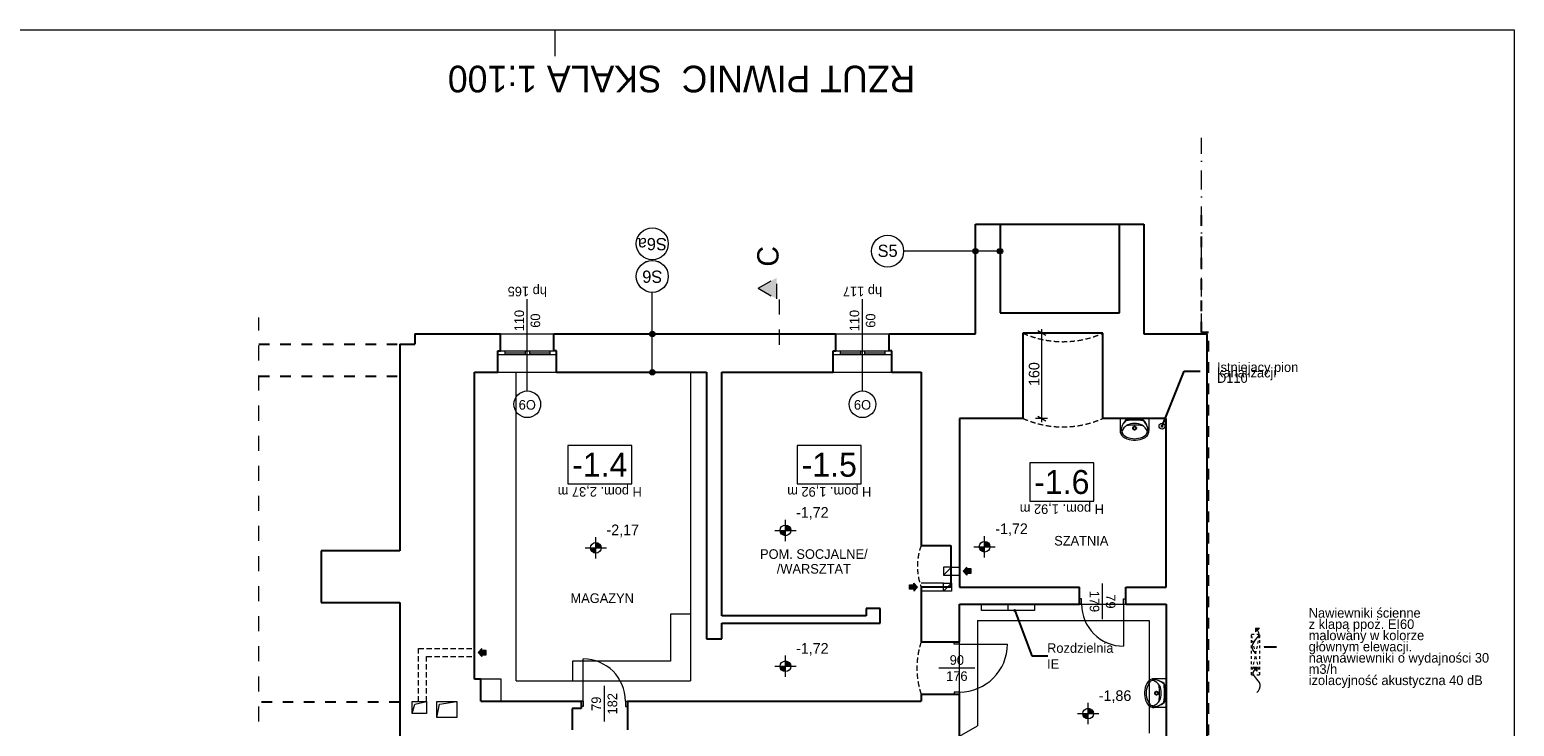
# Model space of a CAD drawing. Extents: x -145259 to -66341, y -2316 to 227384.
# Tile 16 of 143: x -95115 to -67259, y 14310 to 27384. Entities that reach past the tile are written whole.
import ezdxf

# ---------------------------------------------------------------- set-up
doc = ezdxf.new("R2010")
doc.units = 0
doc.header["$MEASUREMENT"] = 0
for name, pattern in [('Dashed', [564.444447, 282.222223, -282.222223]), ('Dot & Dashed', [670.277762, 352.777767, -176.388884, 0, -141.111112]), ('Hidden Line', [100, 50, -50]), ('Krawędzie ukryte', [150, 100, -50]), ('Przerywana', [400, 200, -200])]:
    doc.linetypes.add(name, pattern=pattern)
for name, color, linetype in [('A-Okna', 7, 'Continuous'), ('Arch opisy', 7, 'Continuous'), ('Arch wymiary', 7, 'Continuous'), ('INWENT RZĘDNE', 7, 'Continuous'), ('INWENT wyposarzenie', 7, 'Continuous')]:
    doc.layers.add(name, color=color, linetype=linetype)
for name, color, linetype, lineweight in [('A-Okna_Nr_Pióra__21', 7, 'Continuous', 13), ('A-Okna_Nr_Pióra__5', 7, 'Continuous', 13), ('Arch opisy okien_Nr_Pióra__21', 7, 'Continuous', 13), ('Arch opisy_Nr_Pióra__1', 7, 'Continuous', 25), ('Arch opisy_Nr_Pióra__21', 7, 'Continuous', 13), ('arch przekroje_Nr_Pióra__21', 7, 'Continuous', 13), ('arch przekroje_Nr_Pióra__5', 7, 'Continuous', 13), ('ARCH TABELA_Nr_Pióra__21', 7, 'Continuous', 13), ('Arch wymiary_Nr_Pióra__21', 7, 'Continuous', 13), ('INSTALACJA IE_Nr_Pióra__20', 1, 'Continuous', 20), ('Inwent kominy_Nr_Pióra__21', 7, 'Continuous', 13), ('INWENT OPISY_Nr_Pióra__21', 7, 'Continuous', 13), ('INWENT RZĘDNE_Nr_Pióra__21', 7, 'Continuous', 13), ('INWENT wyposarzenie_Nr_Pióra__21', 7, 'Continuous', 13), ('INWENT. DRZWI_Nr_Pióra__21', 7, 'Continuous', 13), ('INWENT. OKNA_Nr_Pióra__21', 7, 'Continuous', 13), ('INWENT.ŚCIANY_Nr_Pióra__1', 7, 'Continuous', 25), ('INWENT.ŚCIANY_Nr_Pióra__20', 1, 'Continuous', 20), ('INWENT.ŚCIANY_Nr_Pióra__21', 7, 'Continuous', 13), ('Istniejące schody_Nr_Pióra__21', 7, 'Continuous', 13)]:
    doc.layers.add(name, color=color, linetype=linetype, lineweight=lineweight)
doc.layers.add('INWENT kanalizacja_Nr_Pióra__118', color=7, linetype='Continuous', lineweight=13, true_color=0x573938)
doc.styles.add('GENERATED_STYLE_2', font='txt')
doc.styles.add('GENERATED_STYLE_4', font='txt')
doc.styles.add('GENERATED_STYLE_5', font='txt')
doc.styles.add('GENERATED_STYLE_6', font='txt')
doc.styles.add('GENERATED_STYLE_7', font='txt')
doc.styles.add('GENERATED_STYLE_8', font='txt')
doc.dimstyles.new('GENERATED_STYLE__10', dxfattribs={"dimtxt": 0.18, "dimasz": 7.6, "dimexe": 0.18, "dimexo": 0.0625, "dimgap": 0.09, "dimtad": 0, "dimtih": 1, "dimtoh": 1, "dimdec": 4, "dimzin": 0, "dimdsep": 46, "dimcen": 0.09, "dimadec": 0, "dimazin": 0, "dimtfac": 1, "dimtdec": 4, "dimtmove": 0, "dimatfit": 3, "dimldrblk": 'ARROWHEAD_0', "dimfxl": 0, "dimtolj": 1, "dimtzin": 0, "dimarcsym": 0})
doc.dimstyles.new('GENERATED_STYLE__5', dxfattribs={"dimtxt": 200, "dimasz": 114, "dimexe": 0.18, "dimexo": 0, "dimgap": 0.09, "dimtad": 1, "dimdec": 0, "dimlfac": 0.1, "dimzin": 0, "dimdsep": 46, "dimtxsty": 'GENERATED_STYLE_2', "dimblk": 'ARROWHEAD_2', "dimblk1": 'ARROWHEAD_2', "dimblk2": 'ARROWHEAD_2', "dimcen": 0.09, "dimclrd": 7, "dimclre": 7, "dimclrt": 7, "dimazin": 0, "dimtfac": 1, "dimtdec": 4, "dimtmove": 0, "dimatfit": 3, "dimfxl": 0, "dimtolj": 1, "dimtzin": 0, "dimarcsym": 0})
doc.dimstyles.new('GENERATED_STYLE__9', dxfattribs={"dimtxt": 0.18, "dimasz": 109.44, "dimexe": 0.18, "dimexo": 0.0625, "dimgap": 0.09, "dimtad": 0, "dimtih": 1, "dimtoh": 1, "dimdec": 4, "dimzin": 0, "dimdsep": 46, "dimcen": 0.09, "dimadec": 0, "dimazin": 0, "dimtfac": 1, "dimtdec": 4, "dimtmove": 0, "dimatfit": 3, "dimldrblk": 'ARROWHEAD_11', "dimfxl": 0, "dimtolj": 1, "dimtzin": 0, "dimarcsym": 0})

# ---------------------------------------------------------------- blocks, each defined once
blk = doc.blocks.new('Symbol Umywalka 14_22', base_point=(-74654, 19679))
at = {"layer": 'INWENT wyposarzenie_Nr_Pióra__21', "linetype": 'Continuous'}
for p, q in [((-74654, 20089), (-74114, 20089)), ((-74654, 20089), (-74654, 19860)), ((-74299, 20089), (-74469, 20089)), ((-74114, 20089), (-74114, 19860)), ((-74401, 19905), (-74429, 19905)), ((-74384, 19951), (-74384, 19922)), ((-74384, 19889), (-74384, 19860)), ((-74338, 19905), (-74367, 19905))]:
    blk.add_line(p, q, dxfattribs=at)
for radius in [35, 25]:
    blk.add_circle((-74384, 19905), radius, dxfattribs=at)
for centre, radius, start, end in [((-74528, 20017), 45, 102.694, 140.6648), ((-74389, 19402), 676, 89.4897, 102.694), ((-74379, 19402), 676, 77.2285, 90.4328), ((-74239, 20017), 45, 39.2578, 77.2285), ((-74517, 19854), 137, 177.5448, 231.2546), ((-74300, 19830), 340, 140.6648, 180.9072), ((-74335, 19829), 305, 138.5245, 180.6767), ((-74397, 19758), 241, 122.8442, 158.4481), ((-74540, 19840), 80.9, 176.0694, 229.1984), ((-74407, 20006), 293, 230.7149, 260.0022), ((-74530, 20001), 45, 97.8304, 138.5245), ((-74379, 18902), 1154, 90.245, 97.8304), ((-74384, 18978), 985, 81.1796, 98.8266), ((-74403, 19754), 241, 85.394, 121.0561), ((-74390, 18902), 1154, 82.0921, 89.6775), ((-74364, 19754), 241, 58.9439, 94.606), ((-74360, 20006), 293, 279.9978, 309.2851), ((-74371, 19758), 241, 21.5519, 57.1558), ((-74238, 20001), 45, 41.398, 82.0921), ((-74467, 19831), 340, 359.0153, 39.2578), ((-74433, 19829), 305, 359.2458, 41.398), ((-74228, 19840), 80.9, 310.8016, 3.9306), ((-74251, 19854), 137, 308.7454, 2.4552), ((-74469, 19913), 213, 231.3152, 242.8429), ((-74370, 20122), 444, 243.7403, 265.7948), ((-74384, 20025), 317, 256.4334, 283.5666), ((-74384, 19949), 270, 265.9876, 274.0124), ((-74397, 20122), 444, 274.2052, 296.2597), ((-74298, 19913), 213, 297.1571, 308.6848)]:
    blk.add_arc(centre, radius, start, end, dxfattribs=at)
blk = doc.blocks.new('Symbol Umywalka 14_23', base_point=(-74199, 15204))
at = {"layer": 'INWENT wyposarzenie_Nr_Pióra__21', "linetype": 'Continuous'}
for p, q in [((-73789, 15204), (-74017, 15204)), ((-73789, 15204), (-73789, 14664)), ((-73989, 14934), (-74017, 14934)), ((-73972, 14950), (-73972, 14979)), ((-73972, 14888), (-73972, 14917)), ((-73927, 14934), (-73955, 14934)), ((-73789, 14849), (-73789, 15019)), ((-73789, 14664), (-74017, 14664))]:
    blk.add_line(p, q, dxfattribs=at)
for radius in [35, 25]:
    blk.add_circle((-73972, 14934), radius, dxfattribs=at)
for centre, radius, start, end in [((-73755, 14920), 444, 153.7403, 175.7948), ((-73871, 14957), 293, 140.7149, 170.0022), ((-73964, 15019), 213, 141.3152, 152.8429), ((-74023, 15066), 137, 87.5448, 141.2546), ((-74037, 15090), 80.9, 86.0694, 139.1984), ((-74049, 14885), 305, 48.5245, 90.6767), ((-74047, 14850), 340, 50.6648, 90.9072), ((-74120, 14946), 241, 32.8442, 68.4481), ((-74899, 14934), 985, 351.1796, 8.8266), ((-74124, 14953), 241, 355.394, 31.0561), ((-73876, 15080), 45, 7.8304, 48.5245), ((-73860, 15078), 45, 12.694, 50.6648), ((-74975, 14928), 1154, 0.245, 7.8304), ((-74476, 14939), 676, 359.4897, 12.694), ((-73929, 14934), 270, 175.9876, 184.0124), ((-73755, 14947), 444, 184.2052, 206.2597), ((-73852, 14934), 317, 166.4334, 193.5666), ((-73871, 14910), 293, 189.9978, 219.2851), ((-74120, 14921), 241, 291.5519, 327.1558), ((-74124, 14914), 241, 328.9439, 4.606), ((-73877, 14788), 45, 311.398, 352.0921), ((-74975, 14940), 1154, 352.0921, 359.6775), ((-73860, 14789), 45, 309.2578, 347.2285), ((-74476, 14928), 676, 347.2285, 0.4328), ((-73964, 14848), 213, 207.1571, 218.6848), ((-74023, 14801), 137, 218.7454, 272.4552), ((-74037, 14778), 80.9, 220.8016, 273.9306), ((-74047, 15017), 340, 269.0153, 309.2578), ((-74049, 14983), 305, 269.2458, 311.398)]:
    blk.add_arc(centre, radius, start, end, dxfattribs=at)
blk = doc.blocks.new('Linia_41', base_point=(-76909, 23228))
at = {"layer": 'Arch opisy_Nr_Pióra__21', "linetype": 'Continuous'}
for points in [[(-77319, 23228), (-77323, 23247), (-77333, 23263), (-77350, 23274), (-77369, 23278), (-77388, 23274), (-77404, 23263), (-77415, 23247), (-77419, 23228), (-77415, 23209), (-77404, 23192), (-77388, 23181), (-77369, 23178), (-77350, 23181), (-77333, 23192), (-77323, 23209)], [(-76859, 23228), (-76863, 23247), (-76873, 23263), (-76890, 23274), (-76909, 23278), (-76928, 23274), (-76944, 23263), (-76955, 23247), (-76959, 23228), (-76955, 23209), (-76944, 23192), (-76928, 23181), (-76909, 23178), (-76890, 23181), (-76873, 23192), (-76863, 23209)]]:
    blk.add_hatch(color=256, dxfattribs=at).paths.add_polyline_path(points, flags=0)
blk.add_line((-76959, 23228), (-77319, 23228), dxfattribs=at)
for centre in [(-77369, 23228), (-76909, 23228)]:
    blk.add_circle(centre, 50, dxfattribs=at)
blk = doc.blocks.new('Linia_42', base_point=(-77369, 23228))
at = {"layer": 'Arch opisy_Nr_Pióra__21', "linetype": 'Continuous'}
blk.add_line((-77369, 23228), (-78718, 23228), dxfattribs=at)
blk.add_circle((-79018, 23228), 300, dxfattribs=at)
blk = doc.blocks.new('Linia_46', base_point=(-83433, 20954))
at = {"layer": 'Arch opisy_Nr_Pióra__21', "linetype": 'Continuous'}
for points in [[(-83383, 21674), (-83387, 21693), (-83398, 21709), (-83414, 21720), (-83433, 21724), (-83452, 21720), (-83468, 21709), (-83479, 21693), (-83483, 21674), (-83479, 21654), (-83468, 21638), (-83452, 21627), (-83433, 21624), (-83414, 21627), (-83398, 21638), (-83387, 21654)], [(-83383, 20954), (-83387, 20973), (-83398, 20989), (-83414, 21000), (-83433, 21004), (-83452, 21000), (-83468, 20989), (-83479, 20973), (-83483, 20954), (-83479, 20934), (-83468, 20918), (-83452, 20907), (-83433, 20904), (-83414, 20907), (-83398, 20918), (-83387, 20934)]]:
    blk.add_hatch(color=256, dxfattribs=at).paths.add_polyline_path(points, flags=0)
blk.add_line((-83433, 21004), (-83433, 21624), dxfattribs=at)
for centre in [(-83433, 21674), (-83433, 20954)]:
    blk.add_circle(centre, 50, dxfattribs=at)
blk = doc.blocks.new('Linia_47', base_point=(-83433, 22754))
at = {"layer": 'Arch opisy_Nr_Pióra__21', "linetype": 'Continuous'}
blk.add_line((-83433, 23054), (-83433, 23066), dxfattribs=at)
for centre in [(-83433, 23366), (-83433, 22754)]:
    blk.add_circle(centre, 300, dxfattribs=at)
blk = doc.blocks.new('Linia_48', base_point=(-83433, 21674))
at = {"layer": 'Arch opisy_Nr_Pióra__21', "linetype": 'Continuous'}
blk.add_line((-83433, 21674), (-83433, 22454), dxfattribs=at)
blk.add_circle((-83433, 22754), 300, dxfattribs=at)
blk = doc.blocks.new('Krzywa_11', base_point=(-72089, 14945))
at = {"layer": 'A-Okna_Nr_Pióra__21', "linetype": 'Continuous'}
blk.add_hatch(color=256, dxfattribs=at).paths.add_polyline_path([(-72089, 15416), (-72089, 15345), (-72160, 15416)], flags=0)
for p, q in [((-72089, 15416), (-72160, 15416)), ((-72089, 15345), (-72160, 15416)), ((-72089, 15416), (-72089, 15345))]:
    blk.add_line(p, q, dxfattribs=at)
at = {"layer": 'A-Okna_Nr_Pióra__5', "linetype": 'Continuous', "flags": 128}
blk.add_lwpolyline([(-72089, 14945), (-72060, 14977), (-72038, 15012), (-72026, 15056), (-72029, 15095), (-72042, 15131), (-72089, 15196), (-72148, 15269), (-72156, 15301), (-72152, 15331), (-72124, 15381)], dxfattribs=at)
blk = doc.blocks.new('Krzywa_12', base_point=(-72113, 15681))
at = {"layer": 'A-Okna_Nr_Pióra__21', "linetype": 'Continuous'}
blk.add_hatch(color=256, dxfattribs=at).paths.add_polyline_path([(-72113, 16152), (-72042, 16152), (-72113, 16081)], flags=0)
for p, q in [((-72113, 16152), (-72042, 16152)), ((-72113, 16152), (-72113, 16081)), ((-72042, 16152), (-72113, 16081))]:
    blk.add_line(p, q, dxfattribs=at)
at = {"layer": 'A-Okna_Nr_Pióra__5', "linetype": 'Continuous', "flags": 128}
blk.add_lwpolyline([(-72113, 15681), (-72142, 15712), (-72164, 15748), (-72176, 15792), (-72173, 15831), (-72160, 15867), (-72113, 15932), (-72054, 16005), (-72046, 16037), (-72050, 16067), (-72078, 16117)], dxfattribs=at)
blk = doc.blocks.new('*D1378')
at = {"layer": 'Arch wymiary_Nr_Pióra__21', "linetype": 'Continuous'}
for p, q in [((-76052, 21645), (-76202, 21732)), ((-76127, 21689), (-76127, 21762)), ((-76015, 21689), (-76240, 21689)), ((-76127, 20089), (-76127, 21689)), ((-76015, 20089), (-76240, 20089)), ((-76202, 20132), (-76052, 20045)), ((-76127, 20015), (-76127, 20089))]:
    blk.add_line(p, q, dxfattribs=at)
at = {"layer": 'Arch wymiary_Nr_Pióra__21', "insert": (-76167, 20697), "char_height": 200, "attachment_point": 7, "rotation": 90, "style": 'GENERATED_STYLE_2'}
blk.add_mtext('{160}', dxfattribs=at)
blk = doc.blocks.new('ARROWHEAD_2')
at = {"color": 0, "linetype": 'Continuous', "lineweight": 0}
for p, q in [((0, 0), (-1, 0)), ((-0.38, -0.66), (0.38, 0.66))]:
    blk.add_line(p, q, dxfattribs=at)
blk = doc.blocks.new('Koty wysokościowe_10', base_point=(-75255, 14549))
at = {"layer": 'INWENT RZĘDNE_Nr_Pióra__21', "linetype": 'Continuous'}
for points in [[(-75255, 14549), (-75355, 14549), (-75347, 14510), (-75325, 14478), (-75293, 14456), (-75255, 14449)], [(-75255, 14549), (-75155, 14549), (-75162, 14587), (-75184, 14619), (-75216, 14641), (-75255, 14649)]]:
    blk.add_hatch(color=256, dxfattribs=at).paths.add_polyline_path(points, flags=0)
for p, q in [((-75455, 14549), (-75055, 14549)), ((-75255, 14349), (-75255, 14749))]:
    blk.add_line(p, q, dxfattribs=at)
blk.add_circle((-75255, 14549), 100, dxfattribs=at)
at = {"layer": 'INWENT RZĘDNE_Nr_Pióra__21', "insert": (-75055, 14749), "char_height": 200, "attachment_point": 7, "style": 'GENERATED_STYLE_2'}
blk.add_mtext('{-1,86}', dxfattribs=at)
blk = doc.blocks.new('Koty wysokościowe_13', base_point=(-77197, 17681))
at = {"layer": 'INWENT RZĘDNE_Nr_Pióra__21', "linetype": 'Continuous'}
for points in [[(-77197, 17681), (-77297, 17681), (-77289, 17642), (-77268, 17610), (-77235, 17588), (-77197, 17581)], [(-77197, 17681), (-77097, 17681), (-77105, 17719), (-77126, 17751), (-77159, 17773), (-77197, 17781)]]:
    blk.add_hatch(color=256, dxfattribs=at).paths.add_polyline_path(points, flags=0)
for p, q in [((-77197, 17481), (-77197, 17881)), ((-77397, 17681), (-76997, 17681))]:
    blk.add_line(p, q, dxfattribs=at)
blk.add_circle((-77197, 17681), 100, dxfattribs=at)
at = {"layer": 'INWENT RZĘDNE_Nr_Pióra__21', "insert": (-76997, 17881), "char_height": 200, "attachment_point": 7, "style": 'GENERATED_STYLE_2'}
blk.add_mtext('{-1,72}', dxfattribs=at)
blk = doc.blocks.new('Koty wysokościowe_14', base_point=(-80935, 15436))
at = {"layer": 'INWENT RZĘDNE_Nr_Pióra__21', "linetype": 'Continuous'}
for points in [[(-80935, 15436), (-81035, 15436), (-81028, 15398), (-81006, 15365), (-80974, 15344), (-80935, 15336)], [(-80935, 15436), (-80835, 15436), (-80843, 15474), (-80865, 15507), (-80897, 15528), (-80935, 15536)]]:
    blk.add_hatch(color=256, dxfattribs=at).paths.add_polyline_path(points, flags=0)
for p, q in [((-80935, 15236), (-80935, 15636)), ((-81135, 15436), (-80735, 15436))]:
    blk.add_line(p, q, dxfattribs=at)
blk.add_circle((-80935, 15436), 100, dxfattribs=at)
at = {"layer": 'INWENT RZĘDNE_Nr_Pióra__21', "insert": (-80735, 15636), "char_height": 200, "attachment_point": 7, "style": 'GENERATED_STYLE_2'}
blk.add_mtext('{-1,72}', dxfattribs=at)
blk = doc.blocks.new('Koty wysokościowe_15', base_point=(-80935, 17987))
at = {"layer": 'INWENT RZĘDNE_Nr_Pióra__21', "linetype": 'Continuous'}
for points in [[(-80935, 17987), (-81035, 17987), (-81028, 17949), (-81006, 17916), (-80974, 17895), (-80935, 17887)], [(-80935, 17987), (-80835, 17987), (-80843, 18025), (-80865, 18058), (-80897, 18079), (-80935, 18087)]]:
    blk.add_hatch(color=256, dxfattribs=at).paths.add_polyline_path(points, flags=0)
for p, q in [((-80935, 17787), (-80935, 18187)), ((-81135, 17987), (-80735, 17987))]:
    blk.add_line(p, q, dxfattribs=at)
blk.add_circle((-80935, 17987), 100, dxfattribs=at)
at = {"layer": 'INWENT RZĘDNE_Nr_Pióra__21', "insert": (-80735, 18187), "char_height": 200, "attachment_point": 7, "style": 'GENERATED_STYLE_2'}
blk.add_mtext('{-1,72}', dxfattribs=at)
blk = doc.blocks.new('Koty wysokościowe_16', base_point=(-84492, 17660))
at = {"layer": 'INWENT RZĘDNE_Nr_Pióra__21', "linetype": 'Continuous'}
for points in [[(-84492, 17660), (-84592, 17660), (-84585, 17621), (-84563, 17589), (-84531, 17567), (-84492, 17560)], [(-84492, 17660), (-84392, 17660), (-84400, 17698), (-84422, 17730), (-84454, 17752), (-84492, 17760)]]:
    blk.add_hatch(color=256, dxfattribs=at).paths.add_polyline_path(points, flags=0)
for p, q in [((-84492, 17460), (-84492, 17860)), ((-84692, 17660), (-84292, 17660))]:
    blk.add_line(p, q, dxfattribs=at)
blk.add_circle((-84492, 17660), 100, dxfattribs=at)
at = {"layer": 'INWENT RZĘDNE_Nr_Pióra__21', "insert": (-84292, 17860), "char_height": 200, "attachment_point": 7, "style": 'GENERATED_STYLE_2'}
blk.add_mtext('{-2,17}', dxfattribs=at)
blk = doc.blocks.new('ARROWHEAD_11')
at = {"color": 0, "linetype": 'Continuous', "lineweight": 0}
blk.add_line((0, 0), (-1, 0), dxfattribs=at)
at = {"color": 0, "linetype": 'Continuous', "lineweight": 0, "const_width": 0.25, "flags": 128}
blk.add_lwpolyline([(-0.125, 0, 1), (0.125, 0, 1)], format="xyb", close=True, dxfattribs=at)
blk = doc.blocks.new('ARROWHEAD_0')
at = {"color": 0, "linetype": 'Continuous', "lineweight": 0}
for p, q in [((0, 0), (-1, 0)), ((0, -0.5), (0, 0.5))]:
    blk.add_line(p, q, dxfattribs=at)

msp = doc.modelspace()

# ---------------------------------------------------------------- hatches: boundary and pattern name
at = {"layer": 'arch przekroje_Nr_Pióra__5', "linetype": 'Continuous'}
msp.add_hatch(color=256, dxfattribs=at).paths.add_polyline_path([(-81096.9, 22730.1), (-81096.9, 22330.1), (-81446.9, 22530.1)], flags=0)
at = {"layer": 'Inwent kominy_Nr_Pióra__21', "linetype": 'Continuous'}
for points in [[(-77528.7, 17148.6), (-77528.7, 17183.6), (-77448.7, 17183.6), (-77448.7, 17263.6), (-77528.7, 17263.6), (-77528.7, 17298.6), (-77598.7, 17223.6)], [(-78528.7, 16848.6), (-78528.7, 16883.6), (-78608.7, 16883.6), (-78608.7, 16963.6), (-78528.7, 16963.6), (-78528.7, 16998.6), (-78458.7, 16923.6)], [(-86628.7, 15618.6), (-86628.7, 15653.6), (-86548.7, 15653.6), (-86548.7, 15733.6), (-86628.7, 15733.6), (-86628.7, 15768.6), (-86698.7, 15693.6)]]:
    msp.add_hatch(color=256, dxfattribs=at).paths.add_polyline_path(points, flags=0)

# ---------------------------------------------------------------- linework, layer by layer
at = {"layer": 'A-Okna_Nr_Pióra__5', "linetype": 'Hidden Line'}
for p, q in [((-72192.1, 15277.2), (-72192.1, 16037.2)), ((-72192.1, 16037.2), (-72032.1, 16037.2)), ((-72032.1, 15277.2), (-72192.1, 16037.2)), ((-72192.1, 15277.2), (-72032.1, 16037.2)), ((-72032.1, 15277.2), (-72032.1, 16037.2)), ((-72192.1, 15277.2), (-72032.1, 15277.2))]:
    msp.add_line(p, q, dxfattribs=at)
at = {"layer": 'Arch opisy okien_Nr_Pióra__21', "linetype": 'Continuous'}
for centre in [(-85778.7, 20353.6), (-79488.7, 20353.6)]:
    msp.add_circle(centre, 250, dxfattribs=at)
at = {"layer": 'Arch opisy_Nr_Pióra__21', "linetype": 'Continuous'}
for p, q in [((-83818.8, 19580.4), (-85018.8, 19580.4)), ((-85018.8, 19580.4), (-85018.8, 18860.4)), ((-83818.8, 18860.4), (-83818.8, 19580.4)), ((-79512.4, 19580.4), (-80712.4, 19580.4)), ((-80712.4, 19580.4), (-80712.4, 18860.4)), ((-79512.4, 18860.4), (-79512.4, 19580.4)), ((-75148.8, 19257), (-76348.8, 19257)), ((-76348.8, 19257), (-76348.8, 18537)), ((-75148.8, 18537), (-75148.8, 19257)), ((-85018.8, 18860.4), (-83818.8, 18860.4)), ((-80712.4, 18860.4), (-79512.4, 18860.4)), ((-76348.8, 18537), (-75148.8, 18537))]:
    msp.add_line(p, q, dxfattribs=at)
at = {"layer": 'arch przekroje_Nr_Pióra__5', "linetype": 'Dashed'}
for p, q in [((-81446.9, 22530.1), (-81096.9, 22730.1)), ((-81096.9, 22330.1), (-81096.9, 22730.1)), ((-81446.9, 22530.1), (-81096.9, 22330.1)), ((-81046.9, 21472.1), (-81046.9, 22530.1))]:
    msp.add_line(p, q, dxfattribs=at)
at = {"layer": 'ARCH TABELA_Nr_Pióra__21', "linetype": 'Continuous'}
for p, q in [((-109058.7, 27383.6), (-67258.7, 27383.6)), ((-85258.7, 26883.6), (-85258.7, 27383.6)), ((-85258.7, 26883.6), (-85258.7, 27383.6)), ((-85258.7, 26883.6), (-85258.7, 27383.6)), ((-67258.7, 27383.6), (-67258.7, -2316.4))]:
    msp.add_line(p, q, dxfattribs=at)
at = {"layer": 'INSTALACJA IE_Nr_Pióra__20', "linetype": 'Continuous'}
for p, q in [((-77258.7, 16603.6), (-76258.7, 16603.6)), ((-77258.7, 16483.6), (-77258.7, 16603.6)), ((-76258.7, 16483.6), (-77258.7, 16483.6)), ((-76758.7, 16483.6), (-76758.7, 16603.6)), ((-76258.7, 16603.6), (-76258.7, 16483.6))]:
    msp.add_line(p, q, dxfattribs=at)
at = {"layer": 'INWENT kanalizacja_Nr_Pióra__118', "linetype": 'Continuous'}
msp.add_circle((-73868.7, 19943.6), 55, dxfattribs=at)
at = {"layer": 'Inwent kominy_Nr_Pióra__21', "linetype": 'Continuous'}
for p, q in [((-77818.7, 17298.6), (-77968.7, 17298.6)), ((-77968.7, 17298.6), (-77968.7, 17148.6)), ((-77968.7, 17148.6), (-77818.7, 17298.6)), ((-77828.7, 17298.6), (-77668.7, 17298.6)), ((-77818.7, 17148.6), (-77818.7, 17298.6)), ((-77598.7, 17223.6), (-77528.7, 17298.6)), ((-77528.7, 17263.6), (-77528.7, 17298.6)), ((-78458.7, 16923.6), (-78528.7, 16998.6)), ((-78528.7, 16963.6), (-78528.7, 16998.6)), ((-77968.7, 16998.6), (-78388.7, 16998.6)), ((-77968.7, 17148.6), (-77818.7, 17148.6)), ((-77968.7, 16848.6), (-77968.7, 16998.6)), ((-77968.7, 16998.6), (-77818.7, 16998.6)), ((-77968.7, 16848.6), (-77818.7, 16998.6)), ((-77828.7, 17148.6), (-77668.7, 17148.6)), ((-77818.7, 16998.6), (-77818.7, 16848.6)), ((-77598.7, 17223.6), (-77528.7, 17148.6)), ((-77448.7, 17263.6), (-77528.7, 17263.6)), ((-77528.7, 17183.6), (-77448.7, 17183.6)), ((-77528.7, 17183.6), (-77528.7, 17148.6)), ((-77448.7, 17183.6), (-77448.7, 17263.6)), ((-78608.7, 16883.6), (-78608.7, 16963.6)), ((-78608.7, 16963.6), (-78528.7, 16963.6)), ((-78528.7, 16883.6), (-78608.7, 16883.6)), ((-78458.7, 16923.6), (-78528.7, 16848.6)), ((-78528.7, 16883.6), (-78528.7, 16848.6)), ((-77968.7, 16848.6), (-78388.7, 16848.6)), ((-77818.7, 16848.6), (-77968.7, 16848.6)), ((-86698.7, 15693.6), (-86628.7, 15768.6)), ((-86698.7, 15693.6), (-86628.7, 15618.6)), ((-86628.7, 15733.6), (-86628.7, 15768.6)), ((-86548.7, 15733.6), (-86628.7, 15733.6)), ((-86628.7, 15653.6), (-86548.7, 15653.6)), ((-86628.7, 15653.6), (-86628.7, 15618.6)), ((-86548.7, 15653.6), (-86548.7, 15733.6)), ((-87938.7, 14553.6), (-87938.7, 14773.6)), ((-87938.7, 14773.6), (-87668.7, 14773.6)), ((-87888.7, 14723.6), (-87668.7, 14773.6)), ((-87668.7, 14773.6), (-87668.7, 14553.6)), ((-87478.7, 14473.6), (-87478.7, 14773.6)), ((-87478.7, 14773.6), (-87098.7, 14773.6)), ((-87428.7, 14723.6), (-87098.7, 14773.6)), ((-87098.7, 14773.6), (-87098.7, 14473.6)), ((-87938.7, 14553.6), (-87888.7, 14723.6)), ((-87668.7, 14553.6), (-87938.7, 14553.6)), ((-87478.7, 14473.6), (-87428.7, 14723.6)), ((-87098.7, 14473.6), (-87478.7, 14473.6))]:
    msp.add_line(p, q, dxfattribs=at)
at = {"layer": 'Inwent kominy_Nr_Pióra__21', "linetype": 'Krawędzie ukryte'}
for p, q in [((-87818.7, 14773.6), (-87818.7, 15768.6)), ((-87818.7, 15768.6), (-86768.7, 15768.6)), ((-87668.7, 14773.6), (-87668.7, 15618.6)), ((-87668.7, 15618.6), (-86768.7, 15618.6))]:
    msp.add_line(p, q, dxfattribs=at)
at = {"layer": 'INWENT OPISY_Nr_Pióra__21', "linetype": 'Continuous'}
for p, q in [((-85778.7, 20603.6), (-85778.7, 22323.6)), ((-79488.7, 20603.6), (-79488.7, 22323.6)), ((-74983.7, 16318.6), (-74983.7, 16988.6)), ((-77383.7, 15403.6), (-78053.7, 15403.6)), ((-84333.7, 15068.6), (-84333.7, 14398.6))]:
    msp.add_line(p, q, dxfattribs=at)
at = {"layer": 'INWENT OPISY_Nr_Pióra__21', "linetype": 'Dashed'}
msp.add_line((-90817.2, 7063.6), (-90817.2, 21983.6), dxfattribs=at)
at = {"layer": 'INWENT. DRZWI_Nr_Pióra__21', "linetype": 'Continuous'}
for p, q in [((-75378.7, 16703.6), (-75418.7, 16703.6)), ((-75378.7, 16603.6), (-75418.7, 16603.6)), ((-75378.7, 16603.6), (-75378.7, 16703.6)), ((-74588.7, 16603.6), (-74588.7, 16703.6)), ((-74588.7, 16703.6), (-74548.7, 16703.6)), ((-74588.7, 16603.6), (-74588.7, 15813.6)), ((-74588.7, 16603.6), (-74548.7, 16603.6)), ((-77768.7, 15853.6), (-77768.7, 15893.6)), ((-77668.7, 15853.6), (-77668.7, 15893.6)), ((-77668.7, 15853.6), (-77768.7, 15853.6)), ((-77668.7, 15853.6), (-76768.7, 15853.6)), ((-84728.7, 14783.6), (-84728.7, 15573.6)), ((-84728.7, 14783.6), (-84768.7, 14783.6)), ((-84728.7, 14783.6), (-84728.7, 14683.6)), ((-83938.7, 14783.6), (-83938.7, 14683.6)), ((-83938.7, 14783.6), (-83898.7, 14783.6)), ((-77668.7, 14953.6), (-77768.7, 14953.6)), ((-77768.7, 14953.6), (-77768.7, 14913.6)), ((-77668.7, 14953.6), (-77668.7, 14913.6)), ((-84728.7, 14683.6), (-84768.7, 14683.6)), ((-83938.7, 14683.6), (-83898.7, 14683.6))]:
    msp.add_line(p, q, dxfattribs=at)
for centre, radius, start, end in [((-74588.7, 16603.6), 790, 180, 270), ((-77668.7, 15853.6), 900, 270, 0), ((-84728.7, 14783.6), 790, 0, 90)]:
    msp.add_arc(centre, radius, start, end, dxfattribs=at)
at = {"layer": 'INWENT. OKNA_Nr_Pióra__21', "linetype": 'Continuous'}
for p, q in [((-86328.7, 21353.6), (-85228.7, 21353.6)), ((-85228.7, 21283.6), (-86328.7, 21283.6)), ((-86198.7, 21353.6), (-86198.7, 21283.6)), ((-86198.7, 21318.6), (-85818.7, 21318.6)), ((-85818.7, 21353.6), (-85818.7, 21283.6)), ((-85738.7, 21353.6), (-85738.7, 21283.6)), ((-85738.7, 21318.6), (-85358.7, 21318.6)), ((-85358.7, 21353.6), (-85358.7, 21283.6)), ((-80038.7, 21353.6), (-78938.7, 21353.6)), ((-78938.7, 21283.6), (-80038.7, 21283.6)), ((-79908.7, 21353.6), (-79908.7, 21283.6)), ((-79908.7, 21318.6), (-79528.7, 21318.6)), ((-79528.7, 21353.6), (-79528.7, 21283.6)), ((-79448.7, 21353.6), (-79448.7, 21283.6)), ((-79448.7, 21318.6), (-79068.7, 21318.6)), ((-79068.7, 21353.6), (-79068.7, 21283.6))]:
    msp.add_line(p, q, dxfattribs=at)
at = {"layer": 'INWENT.ŚCIANY_Nr_Pióra__1', "linetype": 'Przerywana'}
for p, q in [((-73128.7, 21703.6), (-73128.7, 24075.1)), ((-90817.2, 21483.6), (-88168.7, 21483.6)), ((-72998.7, 21703.6), (-73128.7, 21703.6)), ((-72998.7, 7343.6), (-72998.7, 21703.6)), ((-90817.2, 20883.6), (-88168.7, 20883.6)), ((-88168.7, 14763.6), (-90817.2, 14763.6))]:
    msp.add_line(p, q, dxfattribs=at)
at = {"layer": 'INWENT.ŚCIANY_Nr_Pióra__1', "linetype": 'Continuous'}
for p, q in [((-77368.7, 21673.6), (-77368.7, 23733.6)), ((-77368.7, 23733.6), (-74208.7, 23733.6)), ((-76908.7, 23733.6), (-76908.7, 22068.6)), ((-74668.7, 22068.6), (-74668.7, 23733.6)), ((-74668.7, 23733.6), (-74208.7, 23733.6)), ((-74208.7, 23733.6), (-74208.7, 21673.6)), ((-76908.7, 22068.6), (-74668.7, 22068.6)), ((-88168.7, 21483.6), (-88168.7, 17603.6)), ((-88168.7, 21483.6), (-87888.7, 21483.6)), ((-87888.7, 21673.6), (-86278.7, 21673.6)), ((-87888.7, 21673.6), (-87888.7, 21483.6)), ((-86278.7, 21353.6), (-86278.7, 21673.6)), ((-85278.7, 21353.6), (-85278.7, 21673.6)), ((-85278.7, 21673.6), (-79988.7, 21673.6)), ((-79988.7, 21353.6), (-79988.7, 21673.6)), ((-78988.7, 21353.6), (-78988.7, 21673.6)), ((-78988.7, 21673.6), (-77368.7, 21673.6)), ((-74978.7, 21688.6), (-76478.7, 21688.6)), ((-76478.7, 21688.6), (-76478.7, 20088.6)), ((-74978.7, 20088.6), (-74978.7, 21688.6)), ((-74208.7, 21673.6), (-73028.7, 21673.6)), ((-73028.7, 21673.6), (-73028.7, 7373.6)), ((-86328.7, 20953.6), (-86328.7, 21353.6)), ((-86328.7, 21353.6), (-86278.7, 21353.6)), ((-85228.7, 21353.6), (-85278.7, 21353.6)), ((-85228.7, 20953.6), (-85228.7, 21353.6)), ((-80038.7, 20953.6), (-80038.7, 21353.6)), ((-80038.7, 21353.6), (-79988.7, 21353.6)), ((-78938.7, 21353.6), (-78988.7, 21353.6)), ((-78938.7, 20953.6), (-78938.7, 21353.6)), ((-86768.7, 15193.6), (-86768.7, 20953.6)), ((-86768.7, 20953.6), (-86328.7, 20953.6)), ((-85228.7, 20953.6), (-82418.7, 20953.6)), ((-82418.7, 20953.6), (-82418.7, 15953.6)), ((-82128.7, 16383.6), (-82128.7, 20953.6)), ((-82128.7, 20953.6), (-80038.7, 20953.6)), ((-78938.7, 20953.6), (-78388.7, 20953.6)), ((-78388.7, 20953.6), (-78388.7, 17703.6)), ((-76478.7, 20088.6), (-77668.7, 20088.6)), ((-77668.7, 20088.6), (-77668.7, 16923.6)), ((-73788.7, 20088.6), (-74978.7, 20088.6)), ((-73788.7, 16923.6), (-73788.7, 20088.6)), ((-88168.7, 17603.6), (-89648.7, 17603.6)), ((-89648.7, 17603.6), (-89648.7, 16633.6)), ((-78388.7, 17703.6), (-77828.7, 17703.6)), ((-77828.7, 17703.6), (-77828.7, 16923.6)), ((-77828.7, 16923.6), (-78388.7, 16923.6)), ((-78388.7, 16923.6), (-78388.7, 15893.6)), ((-77668.7, 16923.6), (-75418.7, 16923.6)), ((-75418.7, 16603.6), (-75418.7, 16923.6)), ((-74548.7, 16603.6), (-74548.7, 16923.6)), ((-74548.7, 16923.6), (-73788.7, 16923.6)), ((-89648.7, 16633.6), (-88168.7, 16633.6)), ((-88168.7, 16633.6), (-88168.7, 7533.6)), ((-79158.7, 16523.6), (-79418.7, 16523.6)), ((-79418.7, 16523.6), (-79418.7, 16383.6)), ((-79158.7, 16243.6), (-79158.7, 16523.6)), ((-77668.7, 15893.6), (-77668.7, 16603.6)), ((-77668.7, 16603.6), (-75418.7, 16603.6)), ((-74548.7, 16603.6), (-73788.7, 16603.6)), ((-73788.7, 16603.6), (-73788.7, 10283.6)), ((-79418.7, 16383.6), (-82128.7, 16383.6)), ((-82128.7, 15953.6), (-82128.7, 16243.6)), ((-82128.7, 16243.6), (-79158.7, 16243.6)), ((-82418.7, 15953.6), (-82128.7, 15953.6)), ((-78388.7, 15893.6), (-77668.7, 15893.6)), ((-86648.7, 15193.6), (-86768.7, 15193.6)), ((-86648.7, 14783.6), (-86648.7, 15193.6)), ((-86648.7, 14783.6), (-84768.7, 14783.6)), ((-84768.7, 14783.6), (-84768.7, 14643.6)), ((-83898.7, 14783.6), (-83898.7, 14243.6)), ((-83898.7, 14783.6), (-78388.7, 14783.6)), ((-78388.7, 14913.6), (-77668.7, 14913.6)), ((-78388.7, 14913.6), (-78388.7, 14783.6)), ((-77668.7, 14123.6), (-77668.7, 14913.6)), ((-84768.7, 14643.6), (-84938.7, 14643.6)), ((-84938.7, 14643.6), (-84938.7, 14243.6))]:
    msp.add_line(p, q, dxfattribs=at)
at = {"layer": 'INWENT.ŚCIANY_Nr_Pióra__20', "linetype": 'Dot & Dashed'}
for p, q in [((-73128.7, 21703.6), (-73128.7, 25354.5)), ((-73028.7, 21703.6), (-73128.7, 21703.6)), ((-73028.7, 7343.6), (-73028.7, 21703.6))]:
    msp.add_line(p, q, dxfattribs=at)
at = {"layer": 'INWENT.ŚCIANY_Nr_Pióra__21', "linetype": 'Continuous'}
for p, q in [((-86278.7, 21673.6), (-85278.7, 21673.6)), ((-79988.7, 21673.6), (-78988.7, 21673.6)), ((-86328.7, 20953.6), (-85228.7, 20953.6)), ((-80038.7, 20953.6), (-78938.7, 20953.6)), ((-86268.7, 15193.6), (-86648.7, 15193.6)), ((-86268.7, 14783.6), (-86268.7, 15193.6))]:
    msp.add_line(p, q, dxfattribs=at)
at = {"layer": 'INWENT.ŚCIANY_Nr_Pióra__21', "linetype": 'Krawędzie ukryte'}
for centre, radius, start, end in [((-75728.7, 23366.4), 1837.8, 245.91485, 294.08515), ((-75728.7, 21766.4), 1837.8, 245.91485, 294.08515), ((-77337.3, 17313.6), 1121.4, 159.64898, 200.35102), ((-76928.1, 15403.6), 1540.6, 161.4548, 198.5452)]:
    msp.add_arc(centre, radius, start, end, dxfattribs=at)
at = {"layer": 'Istniejące schody_Nr_Pióra__21', "linetype": 'Continuous'}
for p, q in [((-85988.7, 15163.6), (-85988.7, 20953.6)), ((-82718.7, 20953.6), (-82718.7, 15163.6)), ((-75418.7, 16603.6), (-74548.7, 16603.6)), ((-82718.7, 16413.6), (-83088.7, 16413.6)), ((-83088.7, 16413.6), (-83088.7, 15533.6)), ((-77328.7, 16293.6), (-74108.7, 16293.6)), ((-77328.7, 16293.6), (-77328.7, 14319.9)), ((-74108.7, 16293.6), (-74108.7, 14183.6)), ((-77668.7, 14913.6), (-77668.7, 15893.6)), ((-83088.7, 15533.6), (-84928.7, 15533.6)), ((-84928.7, 15533.6), (-84928.7, 15163.6)), ((-85988.7, 15163.6), (-82718.7, 15163.6)), ((-77668.7, 14123.6), (-77328.7, 14319.9))]:
    msp.add_line(p, q, dxfattribs=at)

# ---------------------------------------------------------------- block references
at = {"layer": 'A-Okna', "linetype": 'Continuous'}
for name, p in [('Krzywa_12', (-72113.2, 15681.3)), ('Krzywa_11', (-72088.8, 14945.4))]:
    msp.add_blockref(name, p, dxfattribs=at)
at = {"layer": 'Arch opisy', "linetype": 'Continuous'}
for name, p in [('Linia_47', (-83432.9, 22753.9)), ('Linia_42', (-77368.7, 23227.7)), ('Linia_41', (-76908.7, 23227.7)), ('Linia_48', (-83432.9, 21673.6)), ('Linia_46', (-83432.9, 20953.6))]:
    msp.add_blockref(name, p, dxfattribs=at)
at = {"layer": 'INWENT RZĘDNE'}
for name, p in [('Koty wysokościowe_15', (-80935.2, 17987)), ('Koty wysokościowe_16', (-84492.3, 17659.6)), ('Koty wysokościowe_13', (-77196.9, 17680.6)), ('Koty wysokościowe_14', (-80935.2, 15436.1)), ('Koty wysokościowe_10', (-75254.6, 14548.7))]:
    msp.add_blockref(name, p, dxfattribs=at)
at = {"layer": 'INWENT wyposarzenie', "color": 104, "linetype": 'Continuous', "lineweight": 20, "true_color": 0x029e21}
for name, p in [('Symbol Umywalka 14_22', (-74653.7, 19678.6)), ('Symbol Umywalka 14_23', (-74198.7, 15203.6))]:
    msp.add_blockref(name, p, dxfattribs=at)

# ---------------------------------------------------------------- texts
at = {"layer": 'Arch opisy okien_Nr_Pióra__21', "linetype": 'Continuous', "char_height": 180, "attachment_point": 2, "rotation": 180, "style": 'GENERATED_STYLE_8'}
for insert in [(-85778.7, 20253.3), (-79488.7, 20253.3)]:
    msp.add_mtext('{O9}', dxfattribs=dict(at, insert=insert))
at = {"layer": 'Arch opisy_Nr_Pióra__1', "linetype": 'Continuous', "rotation": 180}
for s, insert, char_height, attachment_point, style in [('{RZUT PIWNIC  SKALA 1:100}', (-87269.5, 26208), 500, 3, 'GENERATED_STYLE_7'), ('{S6a}', (-83432.9, 23244.2), 230, 2, 'GENERATED_STYLE_6'), ('{S6}', (-83432.9, 22632.5), 230, 2, 'GENERATED_STYLE_6')]:
    msp.add_mtext(s, dxfattribs=dict(at, insert=insert, char_height=char_height, attachment_point=attachment_point, style=style))
at = {"layer": 'Arch opisy_Nr_Pióra__1', "linetype": 'Continuous'}
for s, insert, char_height, attachment_point, style in [('{S5}', (-79017.8, 23349), 230, 2, 'GENERATED_STYLE_6'), ('{-1.4}', (-84418.8, 18995.4), 450, 8, 'GENERATED_STYLE_5'), ('{-1.5}', (-80112.4, 18987.7), 450, 8, 'GENERATED_STYLE_5'), ('{-1.6}', (-75748.8, 18664.4), 450, 8, 'GENERATED_STYLE_5'), ('{SZATNIA}', (-75383.4, 17882.8), 180, 2, 'GENERATED_STYLE_8'), ('{MAGAZYN}', (-84372.8, 16804.8), 180, 2, 'GENERATED_STYLE_8')]:
    msp.add_mtext(s, dxfattribs=dict(at, insert=insert, char_height=char_height, attachment_point=attachment_point, style=style))
at = {"layer": 'Arch opisy_Nr_Pióra__1', "linetype": 'Continuous', "insert": (-80402, 17632.7), "char_height": 180, "width": 2272.94, "attachment_point": 2, "line_spacing_factor": 0.924085, "style": 'GENERATED_STYLE_8'}
msp.add_mtext('{POM. SOCJALNE/\\P/WARSZTAT}', dxfattribs=at)
at = {"layer": 'Arch opisy_Nr_Pióra__21', "linetype": 'Continuous', "insert": (-71116.6, 15779.1), "char_height": 180, "width": 3752.48, "attachment_point": 4, "line_spacing_factor": 0.70251, "style": 'GENERATED_STYLE_6'}
msp.add_mtext('{Nawiewniki ścienne\\Pz klapą ppoż. EI60\\Pmalowany w kolorze \\Pgłównym elewacji.\\Pnawnawiewniki o wydajności 30 m3/h \\Pizolacyjność akustyczna 40 dB}', dxfattribs=at)
at = {"layer": 'arch przekroje_Nr_Pióra__21', "linetype": 'Continuous', "insert": (-81464.1, 23130.1), "char_height": 400, "attachment_point": 2, "rotation": 90, "style": 'GENERATED_STYLE_8'}
msp.add_mtext('{C}', dxfattribs=at)
at = {"layer": 'INWENT OPISY_Nr_Pióra__21', "linetype": 'Continuous', "char_height": 180, "attachment_point": 2, "rotation": 180, "style": 'GENERATED_STYLE_7'}
for s, insert in [('{hp 165}', (-85778.7, 22378.9)), ('{hp 117}', (-79488.7, 22378.9)), ('{H pom. 2,37 m}', (-84418.8, 18619.5)), ('{H pom. 1,92 m}', (-80112.4, 18619.2)), ('{H pom. 1,92 m}', (-75748.8, 18295.8))]:
    msp.add_mtext(s, dxfattribs=dict(at, insert=insert))
at = {"layer": 'INWENT OPISY_Nr_Pióra__21', "linetype": 'Continuous', "char_height": 180, "width": 1346.334, "attachment_point": 2, "style": 'GENERATED_STYLE_7'}
for s, insert, rotation, line_spacing_factor in [('{110\\P60}', (-86019.9, 21923.6), 90, 1.008888), ('{110\\P60}', (-79729.9, 21923.6), 90, 1.008888), ('{79\\P179}', (-74742.9, 16653.6), 270, 1.007146), ('{79\\P182}', (-84574.6, 14733.6), 90, 1.007581)]:
    msp.add_mtext(s, dxfattribs=dict(at, insert=insert, rotation=rotation, line_spacing_factor=line_spacing_factor))
at = {"layer": 'INWENT OPISY_Nr_Pióra__21', "linetype": 'Continuous', "char_height": 180}
for s, insert, width, attachment_point, line_spacing_factor, style in [('{Istniejacy pion\\Pkanalizacji D110 }', (-72837.2, 20946.6), 1570.45, 4, 0.340614, 'GENERATED_STYLE_4'), ('{90\\P176}', (-77718.7, 15644.4), 1346.334, 2, 1.007581, 'GENERATED_STYLE_7')]:
    msp.add_mtext(s, dxfattribs=dict(at, insert=insert, width=width, attachment_point=attachment_point, line_spacing_factor=line_spacing_factor, style=style))
at = {"layer": 'INWENT OPISY_Nr_Pióra__21', "linetype": 'Continuous', "insert": (-76024.9, 15629.2), "char_height": 180, "width": 1328.19, "attachment_point": 4, "style": 'GENERATED_STYLE_4'}
msp.add_mtext('{Rozdzielnia IE}', dxfattribs=at)

# ---------------------------------------------------------------- dimensions: what is measured, and where the dimension line sits
at = {"layer": 'Arch wymiary', "linetype": 'Continuous'}
dim = msp.add_linear_dim(base=(-76127.1, 20088.6), p1=(-76478.7, 20088.6), p2=(-76478.7, 21688.6), angle=90, dimstyle='GENERATED_STYLE__5', dxfattribs=at)
dim.commit()
dim.dimension.update_dxf_attribs({"geometry": '*D1378', "text_midpoint": (-76267.1, 20924.3)})

# ---------------------------------------------------------------- leaders
at = {"layer": 'Arch opisy_Nr_Pióra__21', "linetype": 'Continuous', "annotation_type": 0, "has_hookline": 1, "hookline_direction": 1, "text_width": 3222.9}
msp.add_leader([(-71949.3, 15803.4), (-71718.3, 15803.4)], dimstyle='GENERATED_STYLE__10', dxfattribs=at)
at = {"layer": 'INWENT OPISY_Nr_Pióra__21', "linetype": 'Continuous', "annotation_type": 0, "has_hookline": 1, "hookline_direction": 1}
for points, text_width in [([(-73868.7, 19943.6), (-73454.1, 20972.3), (-73151, 20972.3)], 1328.6), ([(-76632, 16483.6), (-76313.9, 15629.7), (-76010.8, 15629.7)], 1414.3)]:
    msp.add_leader(points, dimstyle='GENERATED_STYLE__9', dxfattribs=dict(at, text_width=text_width))

doc.saveas('drawing.dxf')
